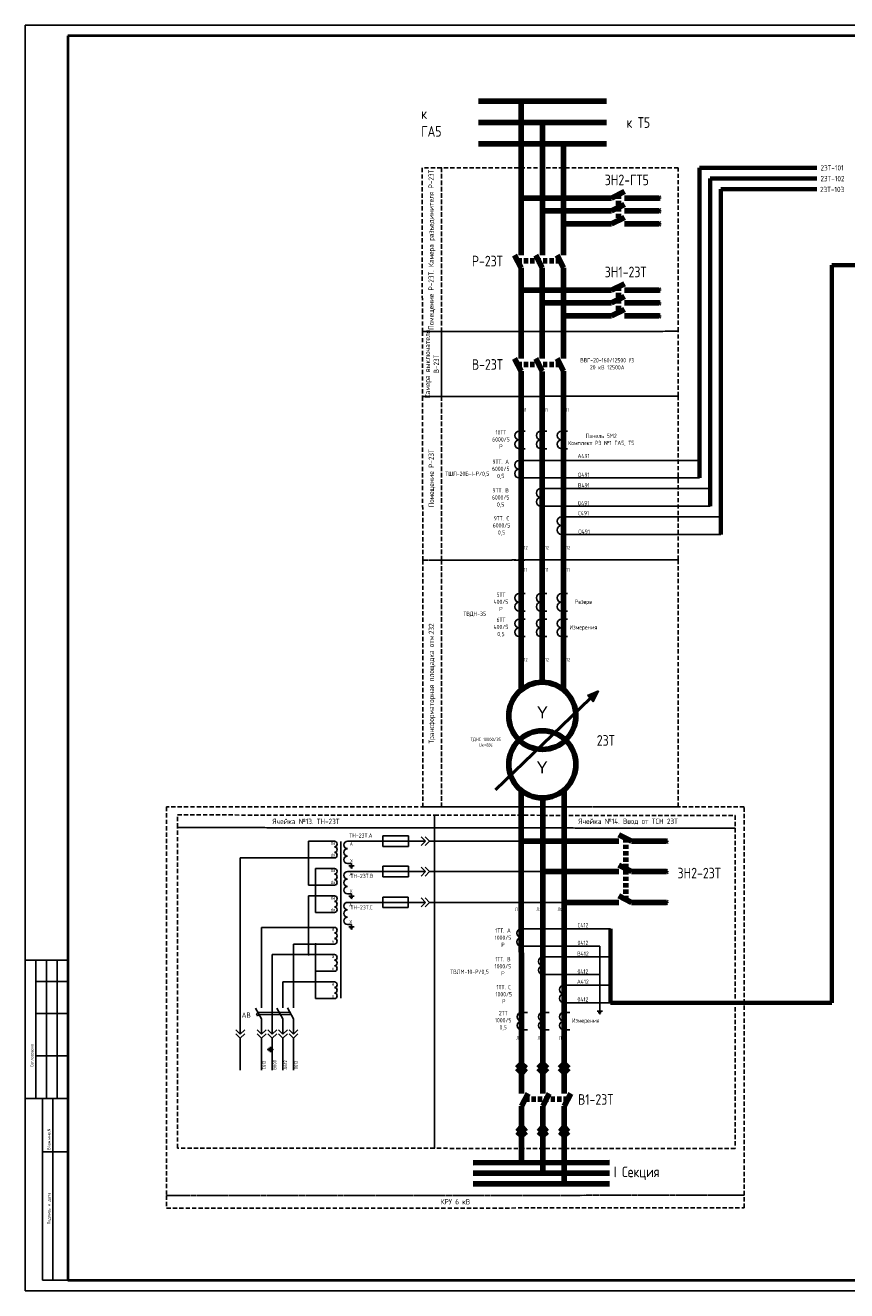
# Model space of a CAD drawing. Header units: millimetres. Extents: x 616 to 6196, y 2487 to 5711.
# Tile 2 of 46: x 1488 to 1873, y 3305 to 3899. Entities that reach past the tile are written whole.
import ezdxf
from ezdxf.enums import TextEntityAlignment as Align

# ---------------------------------------------------------------- set-up
doc = ezdxf.new("R2010")
doc.units = ezdxf.units.MM
doc.linetypes.add('JIS_02_2.0', pattern=[3, 2, -1])
doc.styles.add('SIMPLEX', font='GOST.ttf', dxfattribs={"height": 5})
doc.styles.get("Standard").update_dxf_attribs({"font": 'arial.ttf'})

msp = doc.modelspace()

# ---------------------------------------------------------------- hatches: boundary and pattern name
h = msp.add_hatch(color=256)
h.dxf.hatch_style = 1
h.paths.add_polyline_path([(1756.91, 3586.88), (1751.72, 3584.71), (1754.48, 3581.81)])

# ---------------------------------------------------------------- linework, layer by layer
at = {"lineweight": -2}
for p, q in [((2328.89, 3899.35), (1487.89, 3899.35)), ((1487.89, 3899.35), (1487.89, 3305.35)), ((1487.89, 3305.35), (2328.89, 3305.35))]:
    msp.add_line(p, q, dxfattribs=at)
at = {"lineweight": 40}
for p, q in [((1507.89, 3894.35), (1507.89, 3310.35)), ((2323.89, 3894.35), (1507.89, 3894.35)), ((1507.89, 3310.35), (2323.89, 3310.35))]:
    msp.add_line(p, q, dxfattribs=at)
at = {"color": 2, "lineweight": 100}
for p, q in [((1700.59, 3863.71), (1760.68, 3863.7)), ((1720.6, 3854.27), (1720.6, 3863.71)), ((1720.6, 3844.27), (1720.6, 3853.15)), ((1720.59, 3791.47), (1720.6, 3843.15)), ((1769.08, 3821.29), (1763.08, 3818.27)), ((1784.15, 3817.02), (1784.15, 3819.52)), ((1730.03, 3818.27), (1720.59, 3818.27)), ((1740.03, 3818.27), (1731.14, 3818.27)), ((1763.08, 3818.27), (1741.14, 3818.27)), ((1779.08, 3818.27), (1769.08, 3818.27)), ((1784.15, 3818.27), (1779.08, 3818.27)), ((1784.65, 3817.52), (1784.65, 3819.02)), ((1785.15, 3818.02), (1785.15, 3818.52)), ((1785.15, 3818.52), (1785.4, 3818.27)), ((1785.15, 3818.02), (1785.4, 3818.27)), ((1717.56, 3791.47), (1720.58, 3785.47)), ((1720.58, 3742.92), (1720.59, 3785.46)), ((1769.08, 3778.06), (1763.08, 3775.04)), ((1730.03, 3775.04), (1720.58, 3775.04)), ((1740.03, 3775.04), (1731.14, 3775.04)), ((1763.08, 3775.04), (1741.14, 3775.04)), ((1779.08, 3775.04), (1769.08, 3775.04)), ((1784.14, 3775.04), (1779.08, 3775.04)), ((1784.15, 3773.79), (1784.15, 3776.29)), ((1784.65, 3774.29), (1784.65, 3775.79)), ((1785.15, 3774.79), (1785.15, 3775.29)), ((1785.15, 3775.29), (1785.4, 3775.04)), ((1785.15, 3774.79), (1785.4, 3775.04)), ((1717.56, 3742.92), (1720.58, 3736.92)), ((1720.58, 3587.35), (1720.58, 3736.92)), ((1720.58, 3540.27), (1720.58, 3516.04)), ((1772.48, 3516.32), (1766.48, 3519.34)), ((1787.55, 3515.07), (1787.55, 3517.57)), ((1788.05, 3515.57), (1788.05, 3517.07)), ((1788.55, 3516.07), (1788.55, 3516.57)), ((1788.55, 3516.57), (1788.8, 3516.32)), ((1720.58, 3516.32), (1720.88, 3411.79)), ((1730.3, 3516.32), (1720.58, 3516.32)), ((1740.3, 3516.32), (1731.42, 3516.32)), ((1766.48, 3516.32), (1741.42, 3516.32)), ((1782.48, 3516.32), (1772.48, 3516.32)), ((1787.55, 3516.32), (1782.48, 3516.32)), ((1788.55, 3516.07), (1788.8, 3516.32)), ((1720.86, 3409.89), (1720.87, 3397.89)), ((1720.86, 3391.89), (1723.87, 3397.89)), ((1720.86, 3379.89), (1720.87, 3391.89)), ((1720.86, 3366), (1720.87, 3378)), ((1762.11, 3365.45), (1698.12, 3365.43))]:
    msp.add_line(p, q, dxfattribs=at)
at = {"color": 3, "lineweight": 100}
for p, q in [((1700.59, 3853.71), (1760.68, 3853.71)), ((1730.6, 3844.26), (1730.6, 3853.7)), ((1730.59, 3791.47), (1730.6, 3843.14)), ((1769.08, 3815.27), (1763.08, 3812.27)), ((1784.15, 3811.02), (1784.15, 3813.52)), ((1740.03, 3812.27), (1730.59, 3812.27)), ((1763.08, 3812.27), (1741.14, 3812.27)), ((1779.08, 3812.27), (1769.08, 3812.27)), ((1784.15, 3812.27), (1779.08, 3812.27)), ((1784.65, 3811.52), (1784.65, 3813.02)), ((1785.15, 3812.02), (1785.15, 3812.52)), ((1785.15, 3812.52), (1785.4, 3812.27)), ((1785.15, 3812.02), (1785.4, 3812.27)), ((1727.58, 3791.47), (1730.58, 3785.47)), ((1730.58, 3742.92), (1730.58, 3785.47)), ((1769.08, 3772.04), (1763.08, 3769.04)), ((1740.03, 3769.04), (1730.58, 3769.04)), ((1763.08, 3769.04), (1741.14, 3769.04)), ((1779.08, 3769.04), (1769.08, 3769.04)), ((1784.14, 3769.04), (1779.08, 3769.04)), ((1784.15, 3767.79), (1784.15, 3770.29)), ((1784.65, 3768.29), (1784.65, 3769.79)), ((1785.15, 3768.79), (1785.15, 3769.29)), ((1785.15, 3769.29), (1785.4, 3769.04)), ((1785.15, 3768.79), (1785.4, 3769.04)), ((1727.58, 3742.92), (1730.58, 3736.92)), ((1730.58, 3590.94), (1730.58, 3736.91)), ((1730.86, 3536.68), (1730.86, 3411.79)), ((1772.48, 3502.07), (1766.48, 3505.07)), ((1740.3, 3502.07), (1730.58, 3502.07)), ((1766.48, 3502.07), (1741.42, 3502.07)), ((1782.48, 3502.07), (1772.48, 3502.07)), ((1787.55, 3502.07), (1782.48, 3502.07)), ((1787.55, 3500.82), (1787.55, 3503.32)), ((1788.05, 3501.32), (1788.05, 3502.82)), ((1788.55, 3501.82), (1788.55, 3502.32)), ((1788.55, 3502.32), (1788.8, 3502.07)), ((1788.55, 3501.82), (1788.8, 3502.07)), ((1730.86, 3409.89), (1730.86, 3397.89)), ((1733.86, 3397.89), (1730.86, 3391.89)), ((1730.86, 3379.89), (1730.86, 3391.89)), ((1730.86, 3366), (1730.86, 3378)), ((1730.86, 3364.89), (1730.86, 3360.45)), ((1762.11, 3360.45), (1698.12, 3360.45))]:
    msp.add_line(p, q, dxfattribs=at)
at = {"color": 1, "lineweight": 100}
for p, q in [((1700.59, 3843.71), (1760.68, 3843.71)), ((1740.59, 3791.47), (1740.59, 3843.71)), ((1763.08, 3806.14), (1769.08, 3809.15)), ((1740.58, 3806.14), (1763.08, 3806.14)), ((1769.08, 3806.14), (1779.08, 3806.14)), ((1784.15, 3806.14), (1779.08, 3806.14)), ((1784.15, 3804.89), (1784.15, 3807.39)), ((1784.65, 3805.39), (1784.65, 3806.89)), ((1785.15, 3805.89), (1785.15, 3806.39)), ((1785.15, 3806.39), (1785.4, 3806.14)), ((1785.15, 3805.89), (1785.4, 3806.14)), ((1740.58, 3785.47), (1737.58, 3791.47)), ((1740.58, 3742.92), (1740.58, 3785.47)), ((1740.58, 3762.92), (1763.08, 3762.92)), ((1763.08, 3762.92), (1769.08, 3765.92)), ((1769.08, 3762.92), (1779.08, 3762.92)), ((1784.14, 3762.92), (1779.08, 3762.92)), ((1784.15, 3761.67), (1784.15, 3764.17)), ((1784.65, 3762.17), (1784.65, 3763.67)), ((1785.15, 3762.67), (1785.15, 3763.17)), ((1785.15, 3763.17), (1785.4, 3762.92)), ((1785.15, 3762.67), (1785.4, 3762.92)), ((1740.58, 3736.92), (1737.58, 3742.92)), ((1740.58, 3587.37), (1740.59, 3736.92)), ((1740.86, 3540.49), (1740.86, 3411.79)), ((1740.58, 3487.65), (1766.49, 3487.65)), ((1766.49, 3490.65), (1772.49, 3487.64)), ((1772.49, 3487.64), (1782.49, 3487.64)), ((1787.55, 3487.64), (1782.49, 3487.64)), ((1787.55, 3486.39), (1787.55, 3488.89)), ((1788.05, 3486.89), (1788.05, 3488.39)), ((1788.55, 3487.39), (1788.55, 3487.89)), ((1788.55, 3487.89), (1788.8, 3487.64)), ((1788.55, 3487.39), (1788.8, 3487.64)), ((1740.86, 3409.89), (1740.86, 3397.89)), ((1743.89, 3397.89), (1740.86, 3391.89)), ((1740.86, 3379.89), (1740.86, 3391.89)), ((1740.86, 3366), (1740.86, 3378)), ((1740.86, 3364.89), (1740.86, 3361.01)), ((1740.86, 3359.89), (1740.86, 3355.45)), ((1762.11, 3355.45), (1698.12, 3355.44))]:
    msp.add_line(p, q, dxfattribs=at)
at = {"lineweight": 70}
for p, q in [((1804.39, 3686.86), (1804.39, 3832.4)), ((1859.42, 3832.4), (1804.39, 3832.4)), ((1809.39, 3673.61), (1809.39, 3827.4)), ((1809.39, 3827.4), (1859.42, 3827.4)), ((1814.39, 3660.37), (1814.39, 3822.4)), ((1814.39, 3822.4), (1859.42, 3822.4)), ((1866.47, 3440.51), (1866.47, 3786.81)), ((1918.78, 3786.81), (1866.47, 3786.81)), ((1762.52, 3475.25), (1762.52, 3440.51)), ((1762.52, 3440.51), (1866.47, 3440.51))]:
    msp.add_line(p, q, dxfattribs=at)
at = {"linetype": 'JIS_02_2.0', "lineweight": 100}
for p, q in [((1766.37, 3819.92), (1766.37, 3807.79)), ((1718.93, 3788.75), (1738.94, 3788.75)), ((1766.37, 3776.7), (1766.37, 3764.56)), ((1718.93, 3740.2), (1738.94, 3740.2)), ((1769.77, 3517.69), (1769.77, 3489.01)), ((1742.52, 3395.18), (1722.51, 3395.18))]:
    msp.add_line(p, q, dxfattribs=at)
for p, q in [((1719.75, 3708.86), (1722.59, 3708.86)), ((1729.84, 3708.86), (1732.67, 3708.86)), ((1739.63, 3708.86), (1742.46, 3708.86)), ((1719.66, 3695.1), (1722.49, 3695.1)), ((1719.75, 3700.61), (1722.59, 3700.61)), ((1722.49, 3695.1), (1804.39, 3695.1)), ((1729.84, 3700.61), (1732.67, 3700.61)), ((1739.63, 3700.61), (1742.46, 3700.61)), ((1719.66, 3686.86), (1722.49, 3686.86)), ((1722.49, 3686.86), (1804.39, 3686.86)), ((1729.84, 3681.86), (1732.67, 3681.86)), ((1732.67, 3681.86), (1809.39, 3681.86)), ((1729.84, 3673.61), (1732.67, 3673.61)), ((1732.67, 3673.61), (1809.39, 3673.61)), ((1739.63, 3668.61), (1742.46, 3668.61)), ((1742.46, 3668.61), (1814.39, 3668.61)), ((1739.63, 3660.37), (1742.46, 3660.37)), ((1742.46, 3660.37), (1814.39, 3660.37)), ((1719.75, 3632.61), (1722.59, 3632.61)), ((1729.84, 3632.61), (1732.67, 3632.61)), ((1739.63, 3632.61), (1742.46, 3632.61)), ((1719.75, 3624.37), (1722.59, 3624.37)), ((1729.84, 3624.37), (1732.67, 3624.37)), ((1739.63, 3624.37), (1742.46, 3624.37)), ((1719.75, 3620.61), (1722.59, 3620.61)), ((1729.84, 3620.61), (1732.67, 3620.61)), ((1739.63, 3620.61), (1742.46, 3620.61)), ((1719.75, 3612.37), (1722.59, 3612.37)), ((1729.84, 3612.37), (1732.67, 3612.37)), ((1739.63, 3612.37), (1742.46, 3612.37)), ((1751.72, 3584.71), (1756.91, 3586.88)), ((1751.72, 3584.71), (1754.48, 3581.81)), ((1754.48, 3581.81), (1756.91, 3586.88)), ((1655.71, 3513.82), (1655.71, 3518.82)), ((1655.71, 3518.82), (1667.71, 3518.82)), ((1667.71, 3518.82), (1667.71, 3513.82)), ((1675.71, 3516.32), (1673.74, 3518.38)), ((1677.6, 3516.32), (1675.64, 3518.38)), ((1620.87, 3495.7), (1620.87, 3516.31)), ((1631.58, 3516.31), (1632.99, 3516.31)), ((1639.1, 3516.31), (1640.94, 3516.31)), ((1667.71, 3513.82), (1655.71, 3513.82)), ((1673.74, 3514.26), (1675.71, 3516.32)), ((1675.64, 3514.26), (1677.6, 3516.32)), ((1631.58, 3508.51), (1588.82, 3508.51)), ((1588.82, 3508.51), (1588.82, 3425.83)), ((1631.58, 3508.51), (1632.99, 3508.51)), ((1639.1, 3505.9), (1640.94, 3505.9)), ((1642.19, 3504.84), (1639.69, 3504.84)), ((1640.94, 3504.84), (1640.94, 3505.9)), ((1624.18, 3482.89), (1624.18, 3503.51)), ((1631.58, 3503.51), (1632.99, 3503.51)), ((1639.1, 3502.07), (1640.94, 3502.07)), ((1641.69, 3504.34), (1640.19, 3504.34)), ((1641.19, 3503.84), (1640.69, 3503.84)), ((1640.69, 3503.84), (1640.94, 3503.59)), ((1641.19, 3503.84), (1640.94, 3503.59)), ((1655.71, 3499.57), (1655.71, 3504.57)), ((1655.71, 3504.57), (1667.71, 3504.57)), ((1667.71, 3499.57), (1655.71, 3499.57)), ((1667.71, 3504.57), (1667.71, 3499.57)), ((1675.71, 3502.07), (1673.74, 3504.13)), ((1673.74, 3500.01), (1675.71, 3502.07)), ((1677.6, 3502.07), (1675.64, 3504.13)), ((1675.64, 3500.01), (1677.6, 3502.07)), ((1631.58, 3495.7), (1620.87, 3495.7)), ((1631.58, 3495.7), (1632.99, 3495.7)), ((1620.87, 3463.09), (1620.87, 3490.7)), ((1631.58, 3490.7), (1632.99, 3490.7)), ((1639.1, 3491.66), (1640.94, 3491.66)), ((1639.1, 3487.64), (1640.94, 3487.64)), ((1642.19, 3490.6), (1639.69, 3490.6)), ((1641.69, 3490.1), (1640.19, 3490.1)), ((1641.19, 3489.6), (1640.69, 3489.6)), ((1640.69, 3489.6), (1640.94, 3489.35)), ((1640.94, 3490.6), (1640.94, 3491.66)), ((1641.19, 3489.6), (1640.94, 3489.35)), ((1655.65, 3485.15), (1655.65, 3490.15)), ((1655.65, 3490.15), (1667.65, 3490.15)), ((1667.65, 3490.15), (1667.65, 3485.15)), ((1675.71, 3487.65), (1673.74, 3489.71)), ((1673.74, 3485.58), (1675.71, 3487.65)), ((1677.6, 3487.65), (1675.64, 3489.71)), ((1675.64, 3485.58), (1677.6, 3487.65)), ((1631.58, 3482.89), (1624.18, 3482.89)), ((1631.58, 3482.89), (1632.99, 3482.89)), ((1667.65, 3485.15), (1655.65, 3485.15)), ((1631.58, 3475.89), (1632.99, 3475.89)), ((1639.1, 3477.23), (1640.94, 3477.23)), ((1642.19, 3476.17), (1639.69, 3476.17)), ((1641.69, 3475.67), (1640.19, 3475.67)), ((1641.19, 3475.17), (1640.69, 3475.17)), ((1640.69, 3475.17), (1640.94, 3474.92)), ((1640.94, 3476.17), (1640.94, 3477.23)), ((1641.19, 3475.17), (1640.94, 3474.92)), ((1720.71, 3475.25), (1723.55, 3475.25)), ((1723.55, 3475.25), (1762.52, 3475.25)), ((1631.58, 3468.09), (1613.82, 3468.09)), ((1613.82, 3468.09), (1613.82, 3438.09)), ((1624.18, 3442.48), (1624.18, 3468.09)), ((1631.58, 3468.09), (1632.99, 3468.09)), ((1631.58, 3463.09), (1632.99, 3463.09)), ((1720.71, 3467), (1723.55, 3467)), ((1723.55, 3467), (1757.52, 3467)), ((1757.52, 3467), (1757.52, 3440.51)), ((1507.89, 3460.53), (1487.89, 3460.53)), ((1492.89, 3395.53), (1492.89, 3460.53)), ((1497.89, 3395.53), (1497.89, 3460.53)), ((1502.89, 3395.53), (1502.89, 3460.53)), ((1730.9, 3462), (1733.73, 3462)), ((1733.73, 3462), (1762.52, 3462)), ((1631.58, 3455.28), (1624.18, 3455.28)), ((1631.58, 3455.28), (1632.99, 3455.28)), ((1730.9, 3453.76), (1733.73, 3453.76)), ((1733.73, 3453.76), (1757.52, 3453.76)), ((1492.89, 3450.53), (1507.89, 3450.53)), ((1631.58, 3450.28), (1632.99, 3450.28)), ((1740.68, 3448.76), (1743.52, 3448.76)), ((1743.52, 3448.76), (1762.52, 3448.76)), ((1631.58, 3442.48), (1624.18, 3442.48)), ((1631.58, 3442.48), (1632.99, 3442.48)), ((1740.68, 3440.51), (1743.52, 3440.51)), ((1743.52, 3440.51), (1762.52, 3440.51)), ((1757.52, 3436.49), (1757.52, 3440.51)), ((1492.89, 3435.53), (1507.89, 3435.53)), ((1595.9, 3438.03), (1598.82, 3432.98)), ((1597.08, 3436.01), (1596.37, 3435.3)), ((1596.37, 3435.3), (1596.95, 3434.3)), ((1597.65, 3435.01), (1596.95, 3434.3)), ((1597.08, 3436.01), (1612.08, 3436.06)), ((1597.62, 3435.06), (1612.65, 3435.06)), ((1605.9, 3438.03), (1608.82, 3432.98)), ((1610.9, 3438.09), (1613.82, 3433.03)), ((1720.81, 3436), (1723.64, 3436)), ((1730.9, 3436), (1733.73, 3436)), ((1740.68, 3436), (1743.52, 3436)), ((1756.27, 3436.49), (1758.77, 3436.49)), ((1756.77, 3435.99), (1758.27, 3435.99)), ((1757.27, 3435.49), (1757.52, 3435.23)), ((1757.27, 3435.49), (1757.77, 3435.49)), ((1757.77, 3435.49), (1757.52, 3435.23)), ((1586.76, 3427.79), (1588.82, 3425.83)), ((1588.82, 3425.83), (1590.89, 3427.79)), ((1596.76, 3427.79), (1598.82, 3425.83)), ((1598.82, 3425.83), (1600.89, 3427.79)), ((1601.76, 3427.79), (1603.82, 3425.83)), ((1603.82, 3425.83), (1605.89, 3427.79)), ((1606.76, 3427.79), (1608.82, 3425.83)), ((1608.82, 3425.83), (1610.89, 3427.79)), ((1611.76, 3427.79), (1613.82, 3425.83)), ((1613.82, 3433.03), (1613.82, 3425.83)), ((1613.82, 3425.83), (1615.89, 3427.79)), ((1720.81, 3427.76), (1723.64, 3427.76)), ((1730.9, 3427.76), (1733.73, 3427.76)), ((1740.68, 3427.76), (1743.52, 3427.76)), ((1586.76, 3425.9), (1588.82, 3423.94)), ((1588.82, 3423.94), (1590.89, 3425.9)), ((1588.82, 3423.94), (1588.82, 3408.94)), ((1596.76, 3425.9), (1598.82, 3423.94)), ((1598.82, 3423.94), (1600.89, 3425.9)), ((1598.82, 3423.94), (1598.82, 3408.94)), ((1601.76, 3425.9), (1603.82, 3423.94)), ((1603.82, 3423.94), (1605.89, 3425.9)), ((1603.82, 3423.94), (1603.82, 3408.94)), ((1606.76, 3425.9), (1608.82, 3423.94)), ((1608.82, 3423.94), (1610.89, 3425.9)), ((1608.82, 3423.94), (1608.82, 3408.94)), ((1611.76, 3425.9), (1613.82, 3423.94)), ((1613.82, 3423.94), (1615.89, 3425.9)), ((1613.82, 3423.94), (1613.82, 3408.94)), ((1492.89, 3415.53), (1507.89, 3415.53)), ((1601.91, 3418.82), (1601.65, 3418.57)), ((1601.91, 3418.32), (1601.65, 3418.57)), ((1601.91, 3418.32), (1601.91, 3418.82)), ((1602.41, 3417.82), (1602.41, 3419.32)), ((1602.91, 3417.32), (1602.91, 3419.82)), ((1602.91, 3418.57), (1603.97, 3418.57)), ((1487.89, 3395.53), (1507.89, 3395.53)), ((1495.89, 3310.35), (1495.89, 3395.53)), ((1500.76, 3310.35), (1500.76, 3395.53)), ((1495.89, 3370.53), (1507.89, 3370.53)), ((1495.89, 3310.35), (1507.89, 3310.35))]:
    msp.add_line(p, q)
at = {"lineweight": 50}
msp.add_line((1708.63, 3540.46), (1753.1, 3583.26), dxfattribs=at)
at = {"color": 2}
for p, q in [((1631.58, 3516.31), (1620.87, 3516.31)), ((1675.71, 3516.32), (1640.94, 3516.31)), ((1677.6, 3516.32), (1720.86, 3516.32)), ((1631.58, 3450.28), (1608.82, 3450.28)), ((1608.82, 3450.28), (1608.82, 3438.09)), ((1608.82, 3432.98), (1608.82, 3425.83))]:
    msp.add_line(p, q, dxfattribs=at)
at = {"color": 3}
for p, q in [((1631.58, 3503.51), (1624.18, 3503.51)), ((1675.71, 3502.07), (1640.94, 3502.07)), ((1677.6, 3502.07), (1730.86, 3502.07)), ((1631.58, 3463.09), (1603.82, 3463.09)), ((1603.82, 3463.09), (1603.82, 3425.83))]:
    msp.add_line(p, q, dxfattribs=at)
at = {"color": 1}
for p, q in [((1631.58, 3490.7), (1620.87, 3490.7)), ((1675.71, 3487.65), (1640.94, 3487.64)), ((1677.6, 3487.65), (1740.86, 3487.65)), ((1631.58, 3475.89), (1598.82, 3475.89)), ((1598.82, 3475.89), (1598.82, 3438.09)), ((1598.82, 3432.98), (1598.82, 3425.83))]:
    msp.add_line(p, q, dxfattribs=at)
at = {"lineweight": 100}
for p, q in [((1720.87, 3411.79), (1718.8, 3409.82)), ((1720.87, 3409.89), (1718.8, 3407.93)), ((1722.93, 3409.82), (1720.87, 3411.79)), ((1722.93, 3407.93), (1720.87, 3409.89)), ((1730.86, 3411.79), (1728.8, 3409.82)), ((1730.86, 3409.89), (1728.8, 3407.93)), ((1732.92, 3409.82), (1730.86, 3411.79)), ((1732.92, 3407.93), (1730.86, 3409.89)), ((1740.86, 3411.79), (1738.8, 3409.82)), ((1740.86, 3409.89), (1738.8, 3407.93)), ((1742.92, 3409.82), (1740.86, 3411.79)), ((1742.92, 3407.93), (1740.86, 3409.89)), ((1720.87, 3379.89), (1718.8, 3381.86)), ((1720.87, 3378), (1718.8, 3379.97)), ((1722.93, 3381.86), (1720.87, 3379.89)), ((1722.93, 3379.97), (1720.87, 3378)), ((1730.86, 3379.89), (1728.8, 3381.86)), ((1730.86, 3378), (1728.8, 3379.97)), ((1732.92, 3381.86), (1730.86, 3379.89)), ((1732.92, 3379.97), (1730.86, 3378)), ((1740.86, 3379.89), (1738.8, 3381.86)), ((1740.86, 3378), (1738.8, 3379.97)), ((1742.92, 3381.86), (1740.86, 3379.89)), ((1742.92, 3379.97), (1740.86, 3378))]:
    msp.add_line(p, q, dxfattribs=at)
at = {"color": 2, "lineweight": 100, "const_width": 0.45}
for points in [[(1720.32, 3863.71, 1), (1720.87, 3863.71, 1)], [(1720.59, 3817.99, 1), (1720.59, 3818.54, 1)], [(1720.58, 3774.76, 1), (1720.58, 3775.31, 1)], [(1720.58, 3516.04, 1), (1720.58, 3516.59, 1)], [(1721.14, 3366, -1), (1720.59, 3366, -1)]]:
    msp.add_lwpolyline(points, format="xyb", close=True, dxfattribs=at)
at = {"color": 3, "lineweight": 100, "const_width": 0.45}
for points in [[(1730.32, 3853.7, 1), (1730.87, 3853.7, 1)], [(1730.59, 3811.99, 1), (1730.59, 3812.54, 1)], [(1730.58, 3768.76, 1), (1730.58, 3769.31, 1)], [(1730.86, 3501.8, 1), (1730.86, 3502.35, 1)], [(1731.13, 3360.45, 1), (1730.58, 3360.45, 1)]]:
    msp.add_lwpolyline(points, format="xyb", close=True, dxfattribs=at)
at = {"color": 1, "lineweight": 100, "const_width": 0.45}
for points in [[(1740.32, 3843.71, 1), (1740.87, 3843.71, 1)], [(1740.58, 3805.87, 1), (1740.58, 3806.42, 1)], [(1740.58, 3762.64, 1), (1740.58, 3763.19, 1)], [(1740.86, 3487.37, 1), (1740.86, 3487.92, 1)], [(1741.13, 3355.45, 1), (1740.58, 3355.45, 1)]]:
    msp.add_lwpolyline(points, format="xyb", close=True, dxfattribs=at)
at = {"color": 32, "linetype": 'JIS_02_2.0', "true_color": 0xcd6928}
for points in [[(1674.2, 3832.37), (1674.27, 3755.56), (1683.21, 3755.56), (1683.21, 3832.37)], [(1794.39, 3832.51), (1683.21, 3832.37), (1683.21, 3755.56), (1794.39, 3755.7)], [(1674.27, 3755.56), (1674.27, 3725.11), (1683.21, 3725.12), (1683.21, 3755.56)], [(1794.39, 3755.7), (1683.21, 3755.56), (1683.21, 3725.12), (1794.39, 3725.26)], [(1674.27, 3725.11), (1674.48, 3648.3), (1683.21, 3648.3), (1683.21, 3725.12)], [(1794.39, 3725.26), (1683.21, 3725.12), (1683.21, 3648.31), (1794.39, 3648.45)], [(1674.48, 3648.3), (1674.48, 3532.44), (1683.21, 3532.45), (1683.21, 3648.31)], [(1794.39, 3648.44), (1683.21, 3648.3), (1683.21, 3532.44), (1794.39, 3532.44)], [(1825.37, 3532.44), (1554.17, 3532.44), (1554.17, 3350.01), (1825.37, 3350.15)], [(1559.32, 3528.68), (1679.98, 3528.54), (1679.98, 3522.61), (1559.32, 3522.75)], [(1679.98, 3528.54), (1821.14, 3528.4), (1821.14, 3522.47), (1679.98, 3522.61)], [(1559.32, 3522.75), (1679.98, 3522.61), (1679.98, 3372.18), (1559.32, 3372.32)], [(1679.98, 3522.61), (1821.14, 3522.47), (1821.14, 3372.04), (1679.98, 3372.18)], [(1825.37, 3350.15), (1554.17, 3350.01), (1554.17, 3344.08), (1825.37, 3344.22)]]:
    msp.add_lwpolyline(points, close=True, dxfattribs=at)
at = {"lineweight": 50, "const_width": 0.45}
for points in [[(1720.58, 3716.92, 1), (1720.58, 3716.37, 1)], [(1730.58, 3716.92, 1), (1730.58, 3716.37, 1)], [(1740.58, 3716.92, 1), (1740.58, 3716.37, 1)], [(1720.58, 3652.19, 1), (1720.58, 3651.64, 1)], [(1730.58, 3652.19, 1), (1730.58, 3651.64, 1)], [(1740.58, 3652.19, 1), (1740.58, 3651.64, 1)], [(1720.58, 3641.92, 1), (1720.58, 3641.37, 1)], [(1730.58, 3641.92, 1), (1730.58, 3641.37, 1)], [(1740.58, 3641.92, 1), (1740.58, 3641.37, 1)], [(1720.58, 3599.59, 1), (1720.58, 3599.04, 1)], [(1730.58, 3599.59, 1), (1730.58, 3599.04, 1)], [(1740.58, 3599.59, 1), (1740.58, 3599.04, 1)], [(1720.86, 3482.34, -1), (1720.86, 3481.79, -1)], [(1730.86, 3482.34, -1), (1730.86, 3481.79, -1)], [(1740.86, 3482.34, -1), (1740.86, 3481.79, -1)], [(1620.87, 3463.36, -1), (1620.87, 3462.81, -1)], [(1624.18, 3468.36, -1), (1624.18, 3467.81, -1)], [(1624.18, 3455.56, -1), (1624.18, 3455.01, -1)], [(1757.52, 3454.03, 1), (1757.52, 3453.48, 1)], [(1757.52, 3440.79, 1), (1757.52, 3440.24, 1)], [(1720.86, 3422.06, -1), (1720.86, 3421.51, -1)], [(1730.86, 3422.06, -1), (1730.86, 3421.51, -1)], [(1740.86, 3422.06, -1), (1740.86, 3421.51, -1)], [(1603.97, 3418.85, -1), (1603.97, 3418.3, -1)]]:
    msp.add_lwpolyline(points, format="xyb", close=True, dxfattribs=at)
at = {"const_width": 0.75}
msp.add_lwpolyline([(1636.05, 3442.58), (1636.05, 3516.31)], dxfattribs=at)
at = {"color": 2, "lineweight": 40, "const_width": 0.45}
msp.add_lwpolyline([(1720.31, 3516.32, -1), (1720.86, 3516.32, -1)], format="xyb", close=True, dxfattribs=at)
at = {"color": 3, "lineweight": 40, "const_width": 0.45}
msp.add_lwpolyline([(1730.58, 3502.07, -1), (1731.13, 3502.07, -1)], format="xyb", close=True, dxfattribs=at)
at = {"color": 1, "lineweight": 40, "const_width": 0.45}
msp.add_lwpolyline([(1740.58, 3487.65, -1), (1741.13, 3487.65, -1)], format="xyb", close=True, dxfattribs=at)
at = {"lineweight": 100}
for centre in [(1730.59, 3575.19), (1730.59, 3552.43)]:
    msp.add_circle(centre, 15.75, dxfattribs=at)
at = {"color": 2, "lineweight": 100}
for centre, start, end in [((1720.47, 3853.71), 282.58928, 77.41072), ((1720.47, 3843.71), 282.58928, 77.41072), ((1730.59, 3818.14), 12.58928, 167.41072), ((1740.59, 3818.14), 12.58928, 167.41072), ((1730.58, 3774.92), 12.58928, 167.41072), ((1740.58, 3774.92), 12.58928, 167.41072), ((1730.86, 3516.19), 12.58928, 167.41072), ((1740.86, 3516.19), 12.58928, 167.41072)]:
    msp.add_arc(centre, 0.571, start, end, dxfattribs=at)
at = {"color": 3, "lineweight": 100}
for centre, start, end in [((1730.47, 3843.7), 282.58928, 77.41072), ((1740.59, 3812.14), 12.58928, 167.41072), ((1740.58, 3768.92), 12.58928, 167.41072), ((1740.86, 3501.95), 12.58928, 167.41072), ((1730.98, 3365.44), 102.58928, 257.41072)]:
    msp.add_arc(centre, 0.571, start, end, dxfattribs=at)
for centre, radius, start, end in [((1719.75, 3706.8), 2.06, 90, 270), ((1729.84, 3706.8), 2.06, 90, 270), ((1739.63, 3706.8), 2.06, 90, 270), ((1719.75, 3702.67), 2.06, 90, 270), ((1729.84, 3702.67), 2.06, 90, 270), ((1739.63, 3702.67), 2.06, 90, 270), ((1719.66, 3693.04), 2.06, 90, 270), ((1719.66, 3688.92), 2.06, 90, 270), ((1729.84, 3679.8), 2.06, 90, 270), ((1729.84, 3675.67), 2.06, 90, 270), ((1739.63, 3666.55), 2.06, 90, 270), ((1739.63, 3662.43), 2.06, 90, 270), ((1719.75, 3630.55), 2.06, 90, 270), ((1729.84, 3630.55), 2.06, 90, 270), ((1739.63, 3630.55), 2.06, 90, 270), ((1719.75, 3626.43), 2.06, 90, 270), ((1729.84, 3626.43), 2.06, 90, 270), ((1739.63, 3626.43), 2.06, 90, 270), ((1719.75, 3618.55), 2.06, 90, 270), ((1729.84, 3618.55), 2.06, 90, 270), ((1739.63, 3618.55), 2.06, 90, 270), ((1719.75, 3614.43), 2.06, 90, 270), ((1729.84, 3614.43), 2.06, 90, 270), ((1739.63, 3614.43), 2.06, 90, 270), ((1632.99, 3515.01), 1.3, 270, 90), ((1632.99, 3512.41), 1.3, 270, 90), ((1632.99, 3509.81), 1.3, 270, 90), ((1639.1, 3514.58), 1.73, 90, 270), ((1639.1, 3511.11), 1.73, 90, 270), ((1639.1, 3507.64), 1.73, 90, 270), ((1632.99, 3502.21), 1.3, 270, 90), ((1632.99, 3499.6), 1.3, 270, 90), ((1639.1, 3500.33), 1.73, 90, 270), ((1632.99, 3497), 1.3, 270, 90), ((1639.1, 3496.86), 1.73, 90, 270), ((1639.1, 3493.39), 1.73, 90, 270), ((1632.99, 3489.4), 1.3, 270, 90), ((1632.99, 3486.8), 1.3, 270, 90), ((1639.1, 3485.91), 1.73, 90, 270), ((1632.99, 3484.2), 1.3, 270, 90), ((1639.1, 3482.44), 1.73, 90, 270), ((1632.99, 3474.59), 1.3, 270, 90), ((1639.1, 3478.97), 1.73, 90, 270), ((1720.71, 3473.19), 2.06, 90, 270), ((1632.99, 3471.99), 1.3, 270, 90), ((1632.99, 3469.39), 1.3, 270, 90), ((1720.71, 3469.07), 2.06, 90, 270), ((1632.99, 3461.79), 1.3, 270, 90), ((1632.99, 3459.19), 1.3, 270, 90), ((1632.99, 3456.58), 1.3, 270, 90), ((1730.9, 3459.94), 2.06, 90, 270), ((1730.9, 3455.82), 2.06, 90, 270), ((1632.99, 3448.98), 1.3, 270, 90), ((1632.99, 3446.38), 1.3, 270, 90), ((1740.68, 3446.7), 2.06, 90, 270), ((1632.99, 3443.78), 1.3, 270, 90), ((1740.68, 3442.57), 2.06, 90, 270), ((1720.81, 3433.94), 2.06, 90, 270), ((1730.9, 3433.94), 2.06, 90, 270), ((1740.68, 3433.94), 2.06, 90, 270), ((1720.81, 3429.82), 2.06, 90, 270), ((1730.9, 3429.82), 2.06, 90, 270), ((1740.68, 3429.82), 2.06, 90, 270)]:
    msp.add_arc(centre, radius, start, end)
at = {"color": 1, "lineweight": 100}
for centre in [(1740.98, 3365.44), (1740.98, 3360.45)]:
    msp.add_arc(centre, 0.571, 102.58928, 257.41072, dxfattribs=at)

# ---------------------------------------------------------------- texts
at = {"color": 4, "style": 'SIMPLEX'}
for s, p in [('23Т-101', (1866.58, 3831.19)), ('23Т-102', (1866.78, 3826.13)), ('23Т-103', (1866.62, 3821.04))]:
    msp.add_text(s, height=2.5, dxfattribs=at).set_placement(p, align=Align.CENTER)
at = {"linetype": 'Continuous', "style": 'SIMPLEX'}
for s, p in [('Согласовано', (1491.72, 3410.41)), ('Взам.инв.N', (1499.72, 3371.41)), ('Подпись и дата', (1499.72, 3336.41))]:
    msp.add_text(s, height=1.5, rotation=90, dxfattribs=at).set_placement(p)
at = {"style": 'SIMPLEX'}
for s, insert, char_height, width, attachment_point in [('к ГА5', (1673.71, 3853.72), 5, 13.956, 4), ('к Т5', (1770.06, 3853.71), 5, 13.956, 4), ('ЗН2-ГТ5', (1759.89, 3826.78), 5, 12.3276, 4), ('Р-23Т', (1697.53, 3788.67), 5, 12.3276, 4), ('ЗН1-23Т', (1759.89, 3783.56), 5, 12.3276, 4), ('В-23Т', (1697.53, 3740.12), 5, 12.3276, 4), ('ВВГ-20-160/12500 У3 \\P20 кВ 12500А', (1761.03, 3740.45), 2, 24.0608, 5), ('Л1', (1722.02, 3718.79), 1.6, 2.5247, 5), ('Л1', (1732.02, 3718.79), 1.6, 2.5247, 5), ('Л1', (1742.02, 3718.79), 1.6, 2.5247, 5), ('10ТТ\\P6000/5 \\PР', (1711.15, 3704.94), 2, 9, 5), ('Панель 5М2\\PКомплект РЗ №1 ГА5, Т5', (1758.21, 3704.73), 2, 31.4887, 5), ('9ТТ. А\\P6000/5 \\P0,5', (1711.05, 3690.9), 2, 9, 5), ('А491', (1749.96, 3697.17), 2, 12, 5), ('ТШЛ-20Б-I-Р/0,5', (1695.36, 3688.61), 2, 9, 5), ('О491', (1750.07, 3688.35), 2, 12, 5), ('В491', (1750.09, 3683.42), 2, 12, 5), ('9ТТ. В\\P6000/5 \\P0,5', (1711.02, 3677.49), 2, 9, 5), ('О491', (1749.94, 3675.05), 2, 12, 5), ('С491', (1749.93, 3670.36), 2, 12, 5), ('9ТТ. С\\P6000/5 \\P0,5', (1711.42, 3664.36), 2, 9, 5), ('О491', (1750.2, 3661.65), 2, 12, 5), ('Л2', (1722.48, 3654.16), 1.6, 2.5247, 5), ('Л2', (1732.48, 3654.16), 1.6, 2.5247, 5), ('Л2', (1742.47, 3654.16), 1.6, 2.5247, 5), ('Л1', (1722.38, 3643.72), 1.6, 2.5247, 5), ('Л1', (1732.38, 3643.72), 1.6, 2.5247, 5), ('Л1', (1742.38, 3643.72), 1.6, 2.5247, 5), ('5ТТ\\P400/5 \\PР', (1711.15, 3628.69), 2, 9, 5), ('Резерв', (1749.89, 3628.49), 2, 14.8523, 5), ('ТВДН-35', (1698.84, 3622.91), 2, 9, 5), ('6ТТ\\P400/5 \\P0,5', (1711.15, 3616.69), 2, 9, 5), ('Измерения', (1749.86, 3616.49), 2, 14.8021, 5), ('Л2', (1722.47, 3601.56), 1.6, 2.5247, 5), ('Л2', (1732.47, 3601.56), 1.6, 2.5247, 5), ('Л2', (1742.47, 3601.56), 1.6, 2.5247, 5), ('ТДНС 10000/35\\PUк=8%', (1704, 3562.79), 1.6, 19.8127, 5), ('23Т', (1756.14, 3563.65), 5, 12.3276, 4), ('Ячейка №13. ТН-23Т', (1619.65, 3525.64), 2.5, 120.6519, 5), ('Ячейка №14. Ввод от ТСН 23Т', (1770.86, 3525.5), 2.5, 100.5593, 5), ('da', (1632.33, 3515.53), 1.6, 3.0307, 5), ('ТН-23Т.А', (1645.41, 3519.06), 2, 7.76, 5), ('dx', (1632.31, 3509.85), 1.6, 2.6333, 5), ('A', (1640.92, 3515.02), 1.6, 2.9129, 5), ('ЗН2-23Т', (1814.38, 3501.37), 5, 12.3276, 6), ('da', (1632.33, 3502.72), 1.6, 3.0307, 5), ('A', (1640.71, 3500.83), 1.6, 2.9129, 5), ('ТН-23Т.В', (1645.91, 3500.03), 2, 7.76, 5), ('dx', (1632.31, 3497.05), 1.6, 2.6333, 5), ('da', (1632.33, 3489.91), 1.6, 3.0307, 5), ('A', (1640.55, 3486.4), 1.6, 2.9129, 5), ('dx', (1632.31, 3484.24), 1.6, 2.6333, 5), ('ТН-23Т.С', (1645.76, 3485.29), 2, 7.76, 5), ('Л2', (1718.97, 3484.31), 1.6, 2.5247, 5), ('Л2', (1728.96, 3484.31), 1.6, 2.5247, 5), ('Л2', (1738.96, 3484.31), 1.6, 2.5247, 5), ('a', (1632.33, 3475.11), 1.6, 3.0307, 5), ('1ТТ. А\\P1000/5 \\PР', (1712.11, 3471.05), 2, 9, 5), ('С412', (1749.66, 3476.94), 2, 15.7235, 5), ('x', (1632.31, 3469.43), 1.6, 2.6333, 5), ('0412', (1749.65, 3468.63), 2, 15.747, 5), ('В412', (1749.64, 3463.55), 2, 15.7613, 5), ('x', (1632.31, 3456.63), 1.6, 2.6333, 5), ('a', (1632.33, 3462.3), 1.6, 3.0307, 5), ('1ТТ. В\\P1000/5 \\PР', (1712.07, 3457.64), 2, 9, 5), ('ТВЛМ-10-Р/0,5', (1696.42, 3454.81), 2, 9, 5), ('А412', (1749.62, 3450.4), 2, 15.799, 5), ('0412', (1749.63, 3455.19), 2, 15.785, 5), ('a', (1632.33, 3449.5), 1.6, 3.0307, 5), ('1ТТ. С\\P1000/5 \\PР', (1712.48, 3444.51), 2, 9, 5), ('x', (1632.31, 3443.82), 1.6, 2.6333, 5), ('0412', (1749.61, 3442.09), 2, 15.8224, 5), ('АВ', (1593.7, 3434.69), 2.5, 9.7, 6), ('2ТТ\\P1000/5 \\P0,5', (1712.2, 3432.09), 2, 9, 5), ('Измерения', (1750.94, 3431.88), 2, 14.8523, 5), ('Л1', (1719.42, 3423.94), 1.6, 2.5247, 5), ('Л1', (1729.42, 3423.94), 1.6, 2.5247, 5), ('Л1', (1739.42, 3423.94), 1.6, 2.5247, 5), ('В1-23Т', (1763.91, 3395.1), 5, 14.2526, 6), ('I Секция', (1785.56, 3360.45), 5, 22.9158, 6), ('КРУ 6 кВ', (1689.77, 3347.12), 2.5, 271.1919, 5)]:
    msp.add_mtext(s, dxfattribs=dict(at, insert=insert, char_height=char_height, width=width, attachment_point=attachment_point))
at = {"attachment_point": 5, "style": 'SIMPLEX'}
for s, insert, char_height, width, rotation in [('Помещение Р-23Т. Камера разъединителя Р-23Т', (1678.74, 3793.97), 2.5, 76.8134, 90), ('Камера выключателя В-23Т', (1678.74, 3740.34), 2.5, 30.4405, 90), ('Помещение Р-23Т', (1678.81, 3686.7), 2.5, 76.8095, 90), ('Трансформаторная площадка отм.232', (1678.84, 3590.37), 2.5, 115.8579, 90), ('X', (1641.04, 3507.14), 1.6, 2.6928, 180), ('X', (1640.82, 3492.95), 1.6, 2.6928, 180), ('X', (1640.66, 3478.52), 1.6, 2.6928, 180), ('С612', (1599.97, 3411.32), 1.6, 4.7718, 90), ('В600', (1604.97, 3411.32), 1.6, 4.7718, 90), ('А612', (1609.97, 3411.32), 1.6, 4.7718, 90), ('0612', (1614.97, 3411.32), 1.6, 4.7718, 90)]:
    msp.add_mtext(s, dxfattribs=dict(at, insert=insert, char_height=char_height, width=width, rotation=rotation))
at = {"lineweight": 100, "char_height": 5.63, "width": 7.3377, "attachment_point": 5}
for insert in [(1730.61, 3576.89), (1730.48, 3551.03)]:
    msp.add_mtext('Y', dxfattribs=dict(at, insert=insert))

doc.saveas('drawing.dxf')
